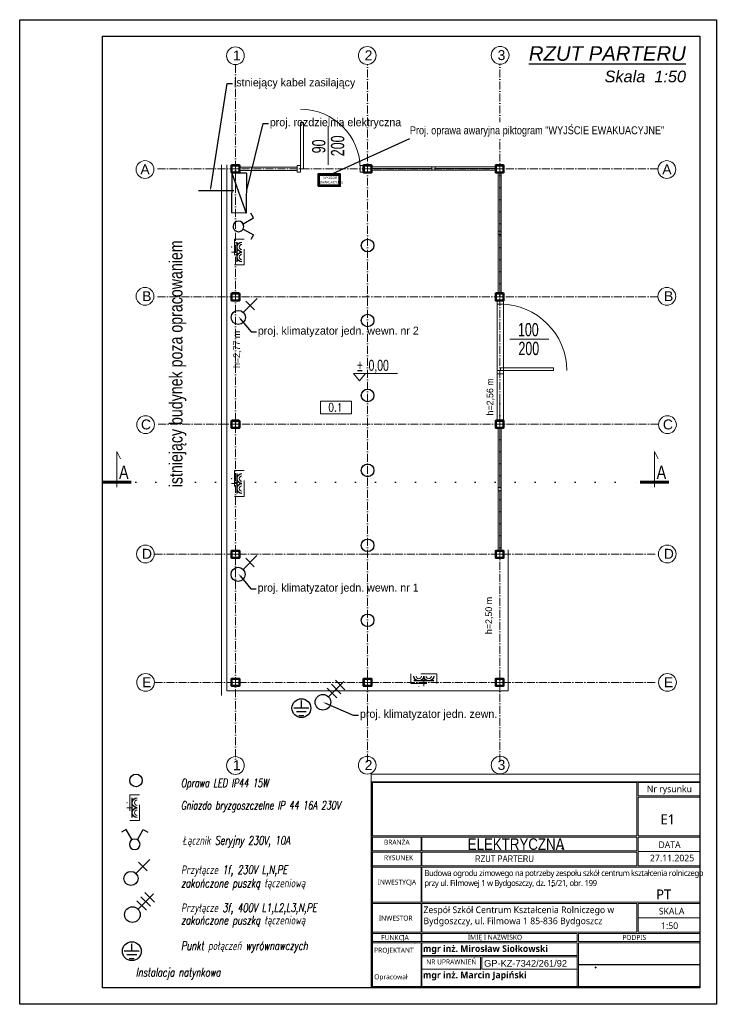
# Model space of a CAD drawing. Header units: millimetres. Extents: x 21303 to 26551, y 2599 to 8160.
# Tile 2 of 5: x 21303 to 22356, y 6675 to 8159. Entities that reach past the tile are written whole.
import ezdxf
from ezdxf import colors
from ezdxf.entities.mleader import LeaderData, LeaderLine
from ezdxf.enums import TextEntityAlignment as Align
from ezdxf.math import Vec2, Vec3

# ---------------------------------------------------------------- set-up
doc = ezdxf.new("R2010")
doc.units = ezdxf.units.MM
for name, pattern in [('ACAD_ISO03W100', [30, 12, -18]), ('ACAD_ISO07W100', [3, 0, -3]), ('ACAD_ISO10W100', [18, 12, -3, 0, -3]), ('Dashed', [1, 0.5, -0.5]), ('OTKJ_A05', [2, 1.5, -0.5])]:
    doc.linetypes.add(name, pattern=pattern)
for name, color, linetype, lineweight in [('0-A-wymiary', 7, 'Continuous', 9), ('0.widokowa', 171, 'Continuous', 18), ('1_KONST', 5, 'Continuous', 35), ('_E-oświetlenie', 5, 'Continuous', 30), ('_E-siła', 10, 'Continuous', 30), ('_E-zwód-poziomy', 90, 'Continuous', 30), ('A_opis pomieszczen', 5, 'Continuous', 15), ('E_100_gn_230V', 3, 'Continuous', 9), ('isa_V10520003E16E075_TUsr', 7, 'Continuous', 25), ('isa_V10520003E16E075_TUsr_19165818BF56C1D4', 5, 'OTKJ_A05', 25), ('izolacja', 191, 'BATTING', 0), ('opis', 241, 'Continuous', 13), ('OPISY', 240, 'Continuous', 18), ('osie', 43, 'ACAD_ISO10W100', 0), ('Pikiety', 18, 'Continuous', 0), ('PRZEKROJOWA', 7, 'Continuous', 40), ('Punkty o określonej wysokości', 5, 'Continuous', 0), ('RAMKA', 4, 'Continuous', 60), ('siatka', 30, 'ACAD_ISO03W100', 25), ('widok', 103, 'Continuous', 20)]:
    doc.layers.add(name, color=color, linetype=linetype, lineweight=lineweight)
for name, color, linetype in [('E_oswietlenie_legenda', 254, 'Continuous'), ('Elektryka', 1, 'Continuous'), ('Znak północy', 7, 'Continuous')]:
    doc.layers.add(name, color=color, linetype=linetype)
doc.styles.add('4mm', font='txt', dxfattribs={"width": 0.8, "height": 20})
doc.styles.add('8mm', font='txt', dxfattribs={"width": 0.8, "height": 40})
doc.styles.add('arial CE', font='txt')
doc.styles.add('Arial Narrow', font='ARIALN.TTF')
doc.styles.add('eltis2', font='romans.shx', dxfattribs={"width": 0.7, "oblique": 1})
doc.styles.add('MÓJ', font='txt', dxfattribs={"width": 0.8, "height": 20})
doc.styles.add('ROMANS', font='txt')
doc.styles.add('tekst', font='txt', dxfattribs={"height": 20})
doc.styles.add('UDL opis', font='simplex.shx', dxfattribs={"width": 0.8})
doc.linetypes.add('BATTING', pattern='A,0.00254,-2.54,[134,ltypeshp.shx,S=2.54,R=0,X=-2.54,Y=0],-5.08,[134,ltypeshp.shx,S=2.54,R=180,X=2.54,Y=0],-2.54', length=10.16254)

# ---------------------------------------------------------------- blocks, each defined once
blk = doc.blocks.new('*U2668')
for points in [[(-51, -60), (51, -60, 0.4142136), (60, -51), (60, 51, 0.4142136), (51, 60), (-51, 60, 0.4142136), (-60, 51), (-60, -51, 0.4142136)], [(-48, -54), (48, -54, 0.4142136), (54, -48), (54, 48, 0.4142136), (48, 54), (-48, 54, 0.4142136), (-54, 48), (-54, -48, 0.4142136)]]:
    blk.add_lwpolyline(points, format="xyb", close=True)
at = {"layer": 'osie'}
for p, q in [((-64.5, 0), (64.5, 0)), ((0, -62), (0, 62))]:
    blk.add_line(p, q, dxfattribs=at)
blk = doc.blocks.new('*U2669')
for points in [[(0, 50), (50, 50), (50, -50), (0, -50)], [(50, 0), (50, -800), (93.75, -800), (93.75, 0)], [(1050, 50), (1100, 50), (1100, -50), (1050, -50)]]:
    blk.add_lwpolyline(points, close=True)
blk.add_arc((50, 0), 1000, 270, 0)
blk = doc.blocks.new('*U2670')
for points in [[(-950, 50), (-1000, 50), (-1000, -50), (-950, -50)], [(-50, 0), (-50, -700), (-93.75, -700), (-93.75, 0)], [(0, 50), (-50, 50), (-50, -50), (0, -50)]]:
    blk.add_lwpolyline(points, close=True)
blk.add_arc((-50, 0), 900, 180, 270)
blk = doc.blocks.new('*U2687')
for p, q in [((84.8, 75.4), (84.8, -32.2)), ((84.8, -32.2), (74.1, -10.5))]:
    blk.add_line(p, q)
at = {"layer": 'RAMKA'}
blk.add_line((41.7, 60.2), (127.5, 60.2), dxfattribs=at)
at = {"style": '8mm', "width": 0.8}
blk.add_attdef('A', text='', height=40, dxfattribs=at).set_placement((63.8, 30.1), align=Align.MIDDLE)
blk = doc.blocks.new('*U2805')
blk.add_line((0, 0), (58.7, 0))
blk.add_line((0, 0), (58.7, 0))
at = {"style": '4mm', "width": 0.7, "flags": 4}
for tag, p in [('SZER', (28.1, 14.1)), ('WYS', (28.8, -14.2))]:
    blk.add_attdef(tag, text='', height=20, dxfattribs=at).set_placement(p, align=Align.MIDDLE_CENTER)
blk = doc.blocks.new('*U2807')
blk.add_line((0, 0), (58.7, 0))
blk.add_line((0, 0), (58.7, 0))
at = {"style": '4mm', "width": 0.7, "flags": 4}
for tag, p in [('SZER', (28.1, 14.1)), ('WYS', (28.8, -14.2))]:
    blk.add_attdef(tag, text='', height=20, dxfattribs=at).set_placement(p, align=Align.MIDDLE_CENTER)
blk = doc.blocks.new('POZIOM')
for p, q in [((-10.7, 13.7), (68.1, 13.7)), ((0, 0), (-10.7, 13.7)), ((10.7, 13.7), (0, 0))]:
    blk.add_line(p, q)
at = {"style": '4mm', "width": 0.7}
blk.add_attdef('ZN', text='', height=20, dxfattribs=at).set_placement((0.6, 17.6), align=Align.CENTER)
blk.add_attdef('POZ', (16.1, 18.1), '', height=20, dxfattribs=at)
blk = doc.blocks.new('OTRS_P05')
at = {"layer": 'isa_V10520003E16E075_TUsr', "true_color": 0x0a0909}
h = blk.add_hatch(color=18, dxfattribs=at)
h.dxf.hatch_style = 1
h.paths.add_polyline_path([(0.09, 0, 1), (-0.09, 0, 1)])
at = {"layer": 'isa_V10520003E16E075_TUsr', "color": 18, "true_color": 0x0a0909}
blk.add_lwpolyline([(0.09, 0, 1), (-0.09, 0, 1)], format="xyb", close=True, dxfattribs=at)
at = {"layer": 'isa_V10520003E16E075_TUsr_19165818BF56C1D4', "color": 18, "true_color": 0x0a0909}
blk.add_circle((0, 0), 0.09, dxfattribs=at)
blk = doc.blocks.new('OTRN_P05')
at = {"layer": 'isa_V10520003E16E075_TUsr', "true_color": 0x0a0909}
h = blk.add_hatch(color=18, dxfattribs=at)
h.dxf.hatch_style = 1
h.paths.add_polyline_path([(0.09, 0, 1), (-0.09, 0, 1)])
at = {"layer": 'isa_V10520003E16E075_TUsr', "color": 18, "true_color": 0x0a0909}
blk.add_lwpolyline([(0.09, 0, 1), (-0.09, 0, 1)], format="xyb", close=True, dxfattribs=at)
at = {"layer": 'isa_V10520003E16E075_TUsr_19165818BF56C1D4', "color": 18, "true_color": 0x0a0909}
blk.add_circle((0, 0), 0.09, dxfattribs=at)
blk = doc.blocks.new('SUPS01_08')
at = {"lineweight": 18, "true_color": 0x0000ff}
h = blk.add_hatch(color=5, dxfattribs=at)
h.dxf.hatch_style = 1
h.paths.add_polyline_path([(0.09, 0, 1), (-0.09, 0, 1)])
at = {"color": 18, "lineweight": 18, "true_color": 0x0a0909}
blk.add_circle((0, 0), 0.09, dxfattribs=at)
blk = doc.blocks.new('Przyłącze-1F')
at = {"linetype": 'Continuous'}
for p, q in [((8.4, 8.4), (31.5, 31.5)), ((12.7, 27.1), (27.1, 12.7))]:
    blk.add_line(p, q, dxfattribs=at)
blk.add_circle((0, 0), 11.8, dxfattribs=at)
blk = doc.blocks.new('Przyłącze-3F')
at = {"linetype": 'Continuous'}
for p, q in [((8.4, 8.4), (31.5, 31.5)), ((18.8, 33.2), (33.2, 18.8)), ((6.6, 21), (21, 6.6)), ((12.7, 27.1), (27.1, 12.7))]:
    blk.add_line(p, q, dxfattribs=at)
blk.add_circle((0, 0), 11.8, dxfattribs=at)
blk = doc.blocks.new('Gniazda IP44 w ramce')
at = {"color": 0, "linetype": 'ByBlock', "lineweight": -2}
blk.add_line((7.8, -8.4), (7.8, 0), dxfattribs=at)
at = {"color": 0, "linetype": 'ByBlock', "lineweight": 30}
for p, q in [((7.8, -8.4), (-7.8, -8.4)), ((23.4, -8.4), (7.8, -8.4))]:
    blk.add_line(p, q, dxfattribs=at)
at = {"linetype": 'Dashed', "ltscale": 50}
blk.add_lwpolyline([(-12.5, -4.5), (28.1, -4.5), (28.1, -19.7), (-12.5, -19.7)], close=True, dxfattribs=at)
at = {"color": 0, "linetype": 'ByBlock', "lineweight": 30}
for centre in [(0, -16.2), (15.6, -16.2)]:
    blk.add_arc(centre, 7.8, 0, 180, dxfattribs=at)
at = {"color": 0, "linetype": 'ByBlock', "lineweight": -2}
for centre in [(0, -16.2), (15.6, -16.2)]:
    blk.add_arc(centre, 4.2, 0, 180, dxfattribs=at)
at = {"layer": 'Defpoints', "color": 0, "linetype": 'ByBlock', "lineweight": -2}
blk.add_circle((0, 0), 0.224, dxfattribs=at)
blk = doc.blocks.new('Wył-seryjny')
at = {"flags": 128}
for points in [[(-5, 8.7), (-16.2, 28.1), (-24.9, 23.1)], [(5, 8.7), (16.2, 28.1), (24.9, 23.1)]]:
    blk.add_lwpolyline(points, dxfattribs=at)
for start, end in [(90, 270), (270, 90)]:
    blk.add_arc((0, 0), 10, start, end)

msp = doc.modelspace()

# ---------------------------------------------------------------- linework, layer by layer
at = {"linetype": 'ByBlock', "lineweight": -2, "ltscale": 0.25}
msp.add_line((21769.4, 7924.9, 0), (21891, 7979.9), dxfattribs=at)
at = {"lineweight": 0}
for p, q in [((21834.8, 6928.8), (21834.8, 7009)), ((21834.8, 6994.9), (21834.8, 6928.8))]:
    msp.add_line(p, q, dxfattribs=at)
at = {"color": 0, "linetype": 'Continuous'}
msp.add_line((21834.8, 6928.7), (21834.8, 7009), dxfattribs=at)
at = {"linetype": 'Continuous', "lineweight": 0}
msp.add_line((22327.8, 6769.4), (22327.8, 6836), dxfattribs=at)
at = {"lineweight": 0}
msp.add_lwpolyline([(21832.8, 7021.8), (22327.8, 7021.8), (22327.8, 6699.8), (21832.8, 6699.8)], close=True, dxfattribs=at)
at = {"layer": '0-A-wymiary', "linetype": 'ByBlock'}
for p, q in [((22328.8, 7010), (21833.8, 7010)), ((21833.8, 7010), (21833.8, 6699.8)), ((21834.8, 7009), (22232.8, 7009)), ((21861.6, 7010), (22328.8, 7010)), ((22232.8, 7009), (22232.8, 6928.8)), ((22234.8, 7009), (22327.8, 7009)), ((22234.8, 6989.1), (22234.8, 7009)), ((22327.8, 7009), (22327.8, 6989.1)), ((22327.8, 6993.7), (22327.8, 6989.1)), ((22327.8, 6989.1), (22234.8, 6989.1)), ((22234.8, 6987.1), (22327.8, 6987.1)), ((22234.8, 6928.8), (22234.8, 6987.1)), ((22327.8, 6973.4), (22327.8, 6928.8)), ((22232.8, 6928.8), (21834.8, 6928.8)), ((22232.8, 6928.8), (21834.8, 6928.8)), ((21908.8, 6926.8), (21908.8, 6906.3)), ((22327.8, 6928.8), (22234.8, 6928.8)), ((22327.8, 6928.8), (22234.8, 6928.8)), ((22327.8, 6926.8), (22327.8, 6883.8)), ((21834.8, 6906.3), (21907.8, 6906.3)), ((21834.8, 6837), (21834.8, 6903.5)), ((21908.8, 6904.3), (21908.8, 6883.8)), ((22234.8, 6905.3), (22327.8, 6905.3)), ((22327.8, 6903.5), (22327.8, 6838)), ((21834.8, 6881.8), (21907.8, 6881.8)), ((21834.8, 6838.8), (21834.8, 6881.8)), ((21834.8, 6828.8), (21834.8, 6881.8)), ((21834.8, 6881.8), (21907.8, 6881.8)), ((21907.8, 6881.8), (21907.8, 6828.8)), ((21908.8, 6881.8), (21908.8, 6851.8)), ((21908.8, 6881.8), (22327.8, 6881.8)), ((22327.8, 6881.8), (22327.8, 6828.8)), ((21908.8, 6851.8), (21908.8, 6828.8)), ((21834.8, 6765.4), (21834.8, 6838)), ((21907.8, 6828.8), (21834.8, 6828.8)), ((21907.8, 6828.8), (21834.8, 6828.8)), ((22327.8, 6828.8), (21908.8, 6828.8)), ((21908.8, 6826.8), (21908.8, 6783.8)), ((22234.8, 6805.3), (22327.8, 6805.3)), ((21834.8, 6769.4), (21908.8, 6769.4)), ((21908.8, 6781.8), (21908.8, 6769.4)), ((21908.8, 6781.8), (21908.8, 6769.4)), ((22145.3, 6769.4), (22327.8, 6769.4)), ((21834.8, 6767.4), (21907.8, 6767.4)), ((21834.8, 6767.4), (21908.8, 6767.4)), ((21834.8, 6700.8), (21834.8, 6767.4)), ((21907.8, 6767.4), (21907.8, 6701.8)), ((21908.8, 6767.4), (22143.3, 6767.4)), ((21908.8, 6767.4), (22143.3, 6767.4)), ((21908.8, 6767.4), (21908.8, 6722.6)), ((21908.8, 6720.6), (21908.8, 6767.4)), ((22143.3, 6767.4), (22143.3, 6765.4)), ((22143.3, 6767.4), (22143.3, 6701.8)), ((22145.3, 6767.4), (22232.8, 6767.4)), ((22145.3, 6767.4), (22327.8, 6767.4)), ((22145.3, 6701.8), (22145.3, 6767.4)), ((22145.3, 6767.4), (22327.8, 6767.4)), ((22327.8, 6767.4), (22327.8, 6701.8)), ((22143.3, 6748.5), (21908.8, 6748.5)), ((21997.5, 6746.5), (21997.5, 6726.7)), ((21908.8, 6720.6), (21908.8, 6701.8)), ((21908.8, 6701.8), (21908.8, 6720.6)), ((21907.8, 6701.8), (21834.8, 6701.8)), ((21834.8, 6701.8), (22327.8, 6701.8)), ((21834.8, 6699.8), (21907.8, 6699.8)), ((21858.8, 6699.8), (22327.8, 6699.8)), ((21908.8, 6699.8), (22143.3, 6699.8)), ((22145.3, 6699.8), (22327.8, 6699.8))]:
    msp.add_line(p, q, dxfattribs=at)
for points in [[(21907.8, 6906.3), (21834.8, 6906.3), (21834.8, 6926.8), (21907.8, 6926.8)], [(21908.8, 6926.8), (22232.8, 6926.8), (22232.8, 6906.3), (21908.8, 6906.3)], [(22259.8, 6926.8), (22327.8, 6926.8), (22327.8, 6883.8), (22259.8, 6883.8)], [(21907.8, 6883.8), (21834.8, 6883.8), (21834.8, 6904.3), (21907.8, 6904.3)], [(21907.8, 6883.8), (21834.8, 6883.8), (21834.8, 6904.3), (21907.8, 6904.3)], [(21908.8, 6904.3), (22232.8, 6904.3), (22232.8, 6883.8), (21908.8, 6883.8)], [(21907.8, 6783.8), (21834.8, 6783.8), (21834.8, 6826.8), (21907.8, 6826.8)], [(21908.8, 6826.8), (22232.8, 6826.8), (22232.8, 6783.8), (21908.8, 6783.8)], [(21907.8, 6769.4), (21834.8, 6769.4), (21834.8, 6781.8), (21907.8, 6781.8)], [(21908.8, 6781.8), (22143.3, 6781.8), (22143.3, 6769.4), (21908.8, 6769.4)], [(21997.5, 6727.7), (21908.8, 6727.7), (21908.8, 6746.5), (21997.5, 6746.5)], [(21999.5, 6746.5), (22143.3, 6746.5), (22143.3, 6727.7), (21999.5, 6727.7)]]:
    msp.add_lwpolyline(points, dxfattribs=at)
for points in [[(21834.8, 6926.8), (21907.8, 6926.8), (21907.8, 6906.3), (21834.8, 6906.3)], [(22234.8, 6926.8), (22327.8, 6926.8), (22327.8, 6883.8), (22234.8, 6883.8)], [(21834.8, 6904.3), (21907.8, 6904.3), (21907.8, 6883.8), (21834.8, 6883.8)], [(21834.8, 6826.8), (21907.8, 6826.8), (21907.8, 6783.8), (21834.8, 6783.8)], [(22234.8, 6826.8), (22327.8, 6826.8), (22327.8, 6783.8), (22234.8, 6783.8)], [(21834.8, 6781.8), (21907.8, 6781.8), (21907.8, 6769.4), (21834.8, 6769.4)], [(22145.3, 6781.8), (22327.8, 6781.8), (22327.8, 6769.4), (22145.3, 6769.4)], [(21999.5, 6746.5), (22143.3, 6746.5), (22143.3, 6727.7), (21999.5, 6727.7)]]:
    msp.add_lwpolyline(points, close=True, dxfattribs=at)
msp.add_point((21898.6, 6767.5), dxfattribs=at)
msp.add_point((21898.6, 6767.5), dxfattribs=at)
at = {"layer": '1_KONST', "color": 1, "true_color": 0xf70000, "elevation": 0}
for points in [[(21752.7, 7908.2), (21786.1, 7908.2), (21786.1, 7926.6), (21752.7, 7926.6)], [(21754.4, 7909.9), (21784.4, 7909.9), (21784.4, 7924.9), (21754.4, 7924.9)]]:
    msp.add_lwpolyline(points, close=True, dxfattribs=at)
at = {"layer": '_E-siła', "color": 1}
msp.add_line((21572.3, 7901.6), (21625.7, 7901.6), dxfattribs=at)
at = {"layer": '_E-siła', "color": 0}
msp.add_line((22145.3, 6734.6), (22327.8, 6734.6), dxfattribs=at)
at = {"layer": '_E-siła', "color": 1}
for centre in [(21827.3, 7818.7), (21827.3, 7705.7), (21827.3, 7592.7), (21827.3, 7479.7), (21827.3, 7366.7), (21827.3, 7253.7), (21478.4, 7012.3)]:
    msp.add_circle(centre, 9.49, dxfattribs=at)
at = {"layer": '_E-zwód-poziomy'}
for p, q in [((21727.5, 7121.3), (21727.5, 7132.6)), ((21738.8, 7121.3), (21716.1, 7121.3)), ((21738.8, 7121.3), (21716.1, 7121.3)), ((21735, 7115.6), (21720, 7115.6)), ((21735, 7115.6), (21720, 7115.6)), ((21731.2, 7109.9), (21723.7, 7109.9)), ((21731.2, 7109.9), (21723.7, 7109.9)), ((21483.3, 6754.9), (21460.6, 6754.9)), ((21483.3, 6754.9), (21460.6, 6754.9)), ((21472, 6754.9), (21472, 6766.2)), ((21479.4, 6749.2), (21464.5, 6749.2)), ((21479.4, 6749.2), (21464.5, 6749.2)), ((21475.7, 6743.5), (21468.2, 6743.5)), ((21475.7, 6743.5), (21468.2, 6743.5))]:
    msp.add_line(p, q, dxfattribs=at)
for centre in [(21727.5, 7121.3), (21727.5, 7121.3), (21472, 6754.9), (21472, 6754.9)]:
    msp.add_circle(centre, 14.2, dxfattribs=at)
at = {"layer": 'A_opis pomieszczen', "color": 0, "lineweight": 0}
msp.add_lwpolyline([(21756.1, 7565.2), (21802.9, 7565.2), (21802.9, 7583.9), (21756.1, 7583.9)], close=True, dxfattribs=at)
at = {"layer": 'Elektryka', "color": 1}
for p, q in [((21622.7, 7927.8), (21622.3, 7867.8)), ((21622.7, 7927.8), (21644.3, 7867.7)), ((21644.8, 7927.7), (21622.7, 7927.8)), ((21644.8, 7927.7), (21644.3, 7867.7)), ((21644.3, 7867.7), (21622.3, 7867.8))]:
    msp.add_line(p, q, dxfattribs=at)
at = {"layer": 'izolacja', "lineweight": 0, "ltscale": 0.1}
msp.add_line((21607.3, 7940.2), (21607.3, 7140.2), dxfattribs=at)
at = {"layer": 'izolacja', "lineweight": 0, "ltscale": 0.7}
for p, q in [((21615.3, 7147.2), (21615.3, 7940.2)), ((22039.3, 7147.2), (22039.3, 7360.2)), ((21615.3, 7147.2), (22039.3, 7147.2))]:
    msp.add_line(p, q, dxfattribs=at)
at = {"layer": 'opis', "color": 0}
for centre in [(21628.1, 8104.8), (21826.8, 8105.2), (22027, 8105.5), (21491.9, 7933.3), (22278.2, 7933.3), (21491.9, 7742.1), (22278.2, 7742.1), (21492.8, 7548.7), (22279.1, 7548.7), (21492.5, 7353.7), (22278.8, 7353.7), (21492.8, 7160.1), (22279.1, 7160.1), (21628.1, 7034.8), (21826.8, 7035.2), (22027, 7035.5)]:
    msp.add_circle(centre, 13.4, dxfattribs=at)
at = {"layer": 'osie'}
for p, q in [((21628.3, 8091.2), (21628.3, 7040.2)), ((21827.3, 7040.2), (21827.3, 8091.2)), ((22026.3, 7040.2), (22026.3, 8091.2)), ((22264.8, 7934.2), (21506.3, 7934.2)), ((22264.8, 7741.2), (21506.3, 7741.2)), ((22265.7, 7549.2), (21506.3, 7549.2)), ((21506.3, 7353.2), (22265.4, 7353.2)), ((21506.3, 7160.2), (22265.7, 7160.2))]:
    msp.add_line(p, q, dxfattribs=at)
at = {"layer": 'siatka', "linetype": 'ACAD_ISO07W100', "ltscale": 10}
msp.add_line((21477.9, 7462), (22246.1, 7462), dxfattribs=at)
at = {"layer": 'widok'}
for p, q in [((21924.3, 7935), (21833.3, 7935)), ((22020.3, 7935), (21929.3, 7935)), ((22026.3, 7928.2), (22026.3, 7840.2)), ((22026.3, 7744.2), (22026.3, 7835.2)), ((22026.3, 7555.6), (22026.3, 7590.2)), ((22026.3, 7543.2), (22026.3, 7453.7)), ((22026.3, 7359.2), (22026.3, 7448.7))]:
    msp.add_line(p, q, dxfattribs=at)
for points in [[(21634.3, 7936.7), (21721.3, 7936.7), (21721.3, 7931.7), (21634.3, 7931.7), (21634.3, 7936.7)], [(21833.3, 7937.5), (22020.3, 7937.5), (22020.3, 7932.5), (21833.3, 7932.5), (21833.3, 7937.5)], [(22023.8, 7747.2), (22023.8, 7928.2), (22028.8, 7928.2), (22028.8, 7747.2), (22023.8, 7747.2)], [(22022.3, 7555.2), (22022.3, 7735.2), (22032.3, 7735.2), (22032.3, 7555.2), (22027.3, 7555.2)], [(22023.8, 7359.2), (22023.8, 7543.2), (22028.8, 7543.2), (22028.8, 7359.2), (22023.8, 7359.2)]]:
    msp.add_lwpolyline(points, dxfattribs=at)
for points in [[(21924.3, 7937.5), (21924.3, 7932.5), (21929.3, 7932.5), (21929.3, 7937.5), (21924.3, 7937.5)], [(22023.8, 7835.2), (22028.8, 7835.2), (22028.8, 7840.2), (22023.8, 7840.2), (22023.8, 7835.2)], [(22023.8, 7448.7), (22028.8, 7448.7), (22028.8, 7453.7), (22023.8, 7453.7), (22023.8, 7448.7)]]:
    msp.add_lwpolyline(points, close=True, dxfattribs=at)
at = {"layer": 'Znak północy', "ltscale": 10}
for points in [[(21303.1, 8159.2), (22352.8, 8159.2), (22352.8, 6674.8), (21303.1, 6674.8)], [(21428.1, 8134.2), (22327.8, 8134.2), (22327.8, 6699.8), (21428.1, 6699.8)]]:
    msp.add_lwpolyline(points, close=True, dxfattribs=at)

# ---------------------------------------------------------------- block references
at = {"layer": '0.widokowa', "xscale": 0.1, "yscale": 0.1, "zscale": 0.1}
for name, p, rotation in [('*U2670', (21721.3, 7934.2), 180), ('*U2669', (22027.3, 7625.2), 90)]:
    msp.add_blockref(name, p, dxfattribs=dict(at, rotation=rotation))
at = {"layer": '_E-oświetlenie', "xscale": 0.8000000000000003, "yscale": 0.8000000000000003, "zscale": 0.8000000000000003, "rotation": 270}
msp.add_blockref('Wył-seryjny', (21632.7, 7847.6), dxfattribs=at)
at = {"layer": '_E-oświetlenie', "xscale": 0.8000000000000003, "yscale": 0.8000000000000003, "zscale": 0.8000000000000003}
msp.add_blockref('Wył-seryjny', (21476.4, 6916), dxfattribs=at)
at = {"layer": '_E-siła', "xscale": 0.8999999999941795, "yscale": 0.9000000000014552, "zscale": 0.9000000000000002}
for p in [(21632.5, 7710.4), (21632.2, 7323), (21470.8, 6864.6)]:
    msp.add_blockref('Przyłącze-1F', p, dxfattribs=at)
at = {"layer": '_E-siła'}
for p in [(21760, 7130.2), (21473, 6810)]:
    msp.add_blockref('Przyłącze-3F', p, dxfattribs=at)
at = {"layer": 'E_100_gn_230V', "xscale": -0.96, "yscale": 0.96, "zscale": 0.96}
for p, rotation in [((21622.5, 7816.4), 89.99999999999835), ((21622.5, 7467.4), 89.99999999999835), ((21904.5, 7154.2), 180), ((21464.6, 6978.7), 89.99999999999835)]:
    msp.add_blockref('Gniazda IP44 w ramce', p, dxfattribs=dict(at, rotation=rotation))
at = {"layer": 'opis'}
ref = msp.add_blockref('*U2805', (21767.9, 7940.2), dxfattribs=dict(at, rotation=90))
ref.add_attrib('SZER', '90', dxfattribs={"layer": '0', "height": 20, "rotation": 90, "style": '4mm', "width": 0.7}).set_placement((21753.7, 7968.2), align=Align.MIDDLE_CENTER)
ref.add_attrib('WYS', '200', dxfattribs={"layer": '0', "height": 20, "rotation": 90, "style": '4mm', "width": 0.7}).set_placement((21782.1, 7969), align=Align.MIDDLE_CENTER)
ref = msp.add_blockref('*U2807', (22041.5, 7677.8), dxfattribs=at)
ref.add_attrib('SZER', '100', dxfattribs={"layer": '0', "height": 20, "style": '4mm', "width": 0.7}).set_placement((22069.5, 7691.9), align=Align.MIDDLE_CENTER)
ref.add_attrib('WYS', '200', dxfattribs={"layer": '0', "height": 20, "style": '4mm', "width": 0.7}).set_placement((22070.2, 7663.6), align=Align.MIDDLE_CENTER)
at = {"layer": 'OPISY', "xscale": 0.84, "yscale": 0.84, "zscale": 0.84}
msp.add_blockref('POZIOM', (21815.2, 7614.5), dxfattribs=at).add_auto_attribs({'ZN': '%%p', 'POZ': '0,00'})
at = {"layer": 'Pikiety', "color": 18, "true_color": 0x000000, "xscale": 5, "yscale": 5, "zscale": 5}
for name, p in [('OTRN_P05', (22120.9, 6909.7)), ('OTRS_P05', (22105.9, 6853.2)), ('OTRS_P05', (22170.9, 6730.3))]:
    msp.add_blockref(name, p, dxfattribs=at)
at = {"layer": 'PRZEKROJOWA', "xscale": -0.1, "yscale": 0.1, "zscale": 0.1, "rotation": 89.99999999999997}
for p in [(21628.3, 7934.2), (21827.3, 7934.2), (22026.3, 7934.2), (21628.3, 7741.2), (22026.3, 7741.2), (21628.3, 7549.2), (22026.3, 7549.2), (21628.3, 7353.2), (22026.3, 7353.2), (21628.3, 7160.2), (21827.3, 7160.2), (22026.3, 7160.2)]:
    msp.add_blockref('*U2668', p, dxfattribs=at)
at = {"layer": 'Punkty o określonej wysokości', "color": 5, "true_color": 0x0000ff, "xscale": 5, "yscale": 5, "zscale": 5}
msp.add_blockref('SUPS01_08', (21880.7, 6778.3), dxfattribs=at)
at = {"layer": 'widok'}
ref = msp.add_blockref('*U2687', (21491.9, 7492), dxfattribs=dict(at, xscale=0.5, yscale=0.5, zscale=0.5, rotation=180))
ref.add_attrib('A', 'A', dxfattribs={"layer": '0', "height": 20, "style": '8mm', "width": 0.8}).set_placement((21460, 7477), align=Align.MIDDLE)
ref = msp.add_blockref('*U2687', (22301.9, 7492), dxfattribs=dict(at, xscale=0.5, yscale=0.5, zscale=0.5, rotation=180))
ref.add_attrib('A', 'A', dxfattribs={"layer": '0', "height": 20, "style": '8mm', "width": 0.8}).set_placement((22270, 7477), align=Align.MIDDLE)

# ---------------------------------------------------------------- texts
at = {"layer": '0-A-wymiary', "linetype": 'ByBlock', "attachment_point": 1, "style": 'tekst'}
for s, width, heights, insert, char_height in [('{\\f@Microsoft YaHei Light|b0|i0|c238|p34;Nr rysunku}', 375.174, [18.6], (22248, 7004.6, -1), 10), ('{\\f@Microsoft YaHei Light|b1|i0|c238|p34;\\H1.37614x;mgr inż. Mirosław Siołkowski}', 787.56, [155.3], (21910.6, 6763.8), 7.267), ('\\A1;{\\fArial|b0|i0|c238|p34;\\C0;GP-KZ-7342/261/92}', 438.023, [185.6], (22002.8, 6741.6), 10), ('{\\f@Microsoft YaHei Light|b1|i0|c238|p34;\\H1.37614x;mgr inż. Marcin Japiński}', 787.56, [155.3], (21910.6, 6724.1), 7.267)]:
    msp.add_mtext_dynamic_manual_height_columns(s, width=width, gutter_width=12.5, heights=heights, dxfattribs=dict(at, insert=insert, char_height=char_height))
for s, insert, char_height, width in [('{\\f@Microsoft YaHei Light|b0|i0|c238|p34;E1}', (22268.5, 6961.2, -1), 15, 187.587), ('{\\f@Microsoft YaHei Light|b0|i0|c238|p34;BRANŻA}', (21851.9, 6922.9, -1), 7.5, 187.587), ('{\\FTechnicLite|c2;ELEKTRYCZNA}', (21978.1, 6925.1, -1), 17.5, 187.587), ('{\\f@Microsoft YaHei Light|b0|i0|c238|p34;DATA}', (22265.5, 6920.4, -1), 10, 187.587), ('{\\f@Microsoft YaHei Light|b0|i0|c238|p34;RYSUNEK}', (21851.9, 6899.6, -1), 7.5, 187.587), ('      {\\FTechnicLite|c2;\\H0.714286x;RZUT PARTERU}', (21958.1, 6899.3), 14, 343.768), ('{\\f@Microsoft YaHei Light|b0|i0|c238|p34;27.11.2025}', (22252.8, 6900.4, -1), 10, 3751.737), ('{\\T0.9;\\f@Microsoft YaHei Light|b0|i0|c238|p34;Budowa ogrodu zimowego na potrzeby zespołu szkół centrum kształcenia rolniczego przy ul. Filmowej 1 w Bydgoszczy, dz. 15/21, obr. 199}', (21912.8, 6877.2), 9, 422.683), ('{\\f@Microsoft YaHei Light|b0|i0|c238|p34;INWESTYCJA}', (21842.5, 6862.8, -1), 7.5, 187.587), ('{\\fYu Gothic Medium|b0|i0|c238|p34;PT}', (22262.1, 6848), 15, 375.174), ('{\\A1;\\fMicrosoft YaHei Light|b0|i0|c238|p34;Zespół Szkół Centrum Kształcenia Rolniczego w \\PBydgoszczy, ul. Filmowa 1 85-836 Bydgoszcz}', (21911.5, 6822.3), 10, 7242.059), ('{\\f@Microsoft YaHei Light|b0|i0|c238|p34;SKALA}', (22266, 6820.3, -1), 10, 187.587), ('{\\f@Microsoft YaHei Light|b0|i0|c238|p34;INWESTOR}', (21844.3, 6808.5, -1), 7.5, 187.587), ('{\\f@Microsoft YaHei Light|b0|i0|c238|p34;1:50}', (22269.4, 6798.3, -1), 10, 187.587), ('{\\f@Microsoft YaHei Light|b0|i0|c238|p34;FUNKCJA}', (21847.7, 6779.1), 7.5, 187.587), ('{\\fYu Gothic Medium|b0|i0|c238|p34;IMIĘ I NAZWISKO}', (21978.4, 6779.7), 7.5, 187.587), ('{\\fYu Gothic Medium|b0|i0|c238|p34;PODPIS}', (22211.1, 6779.4), 7.5, 187.587), ('{\\f@Microsoft YaHei Light|b0|i0|c238|p34;PROJEKTANT}', (21837.2, 6760.1, -1), 7.5, 187.587), ('{\\f@Microsoft YaHei Light|b0|i0|c238|p34;NR UPRAWNIEŃ}', (21915.6, 6742.5), 7.5, 187.587), ('{\\f@Microsoft YaHei Light|b0|i0|c238|p34;Opracował}', (21837.2, 6720, -1), 7.5, 187.587)]:
    msp.add_mtext(s, dxfattribs=dict(at, insert=insert, char_height=char_height, width=width))
at = {"layer": '1_KONST', "color": 1, "true_color": 0xf70000, "style": 'ROMANS', "width": 0.8}
for s, p in [('EWAKUACYJNE', (21754.6, 7912.5, 0)), ('WYJŚCIE', (21760.7, 7919, 0))]:
    msp.add_text(s, height=3.5, dxfattribs=at).set_placement(p)
at = {"layer": 'A_opis pomieszczen', "color": 0, "lineweight": 0, "style": 'UDL opis', "width": 0.8}
msp.add_text('0.1', height=12.5, dxfattribs=at).set_placement((21778.8, 7568.5), align=Align.CENTER)
at = {"layer": 'E_oswietlenie_legenda', "color": 0, "style": 'eltis2', "oblique": 10, "width": 0.7}
for s, height, p in [('Oprawa LED IP44 15W', 12.48, (21546.1, 7002.3)), ('Gniazdo bryzgoszczelne IP 44 16A 230V', 12.48, (21546.1, 6968.5)), ('Łącznik Seryjny 230V, 10A ', 13, (21548.5, 6915.4)), ('Przyłącze 1f, 230V L,N,PE ', 13, (21546.3, 6871.2)), ('zakończone puszką łączeniową', 13, (21546.3, 6851)), ('Przyłącze 3f, 400V L1,L2,L3,N,PE ', 13, (21546.3, 6813.9)), ('zakończone puszką łączeniową', 13, (21546.3, 6795.1)), ('Punkt połączeń wyrównawczych', 13, (21546.3, 6756.6)), ('Instalacja natynkowa', 13, (21478.2, 6716.6))]:
    msp.add_text(s, height=height, rotation=0.0429, dxfattribs=at).set_placement(p)
at = {"layer": 'opis', "color": 0, "char_height": 15, "attachment_point": 1, "style": 'arial CE'}
for s, insert in [('{\\fArial|b0|i0|c238|p34;\\C7;1 }', (21624.3, 8112.7)), ('{\\fArial|b0|i0|c238|p34;\\C7;2 }', (21822.9, 8113)), ('{\\fArial|b0|i0|c238|p34;\\C7;3 }', (22023.2, 8113.3)), ('{\\fArial|b0|i0|c238|p34;\\C7;A }', (21485, 7941.1)), ('{\\fArial|b0|i0|c238|p34;\\C7;A }', (22271.3, 7941.1)), ('{\\fArial|b0|i0|c238|p34;\\C7;B }', (21487.6, 7749.9)), ('{\\fArial|b0|i0|c238|p34;\\C7;B }', (22273.9, 7749.9)), ('{\\fArial|b0|i0|c238|p34;\\C7;C }', (21485.9, 7556.5)), ('{\\fArial|b0|i0|c238|p34;\\C7;C }', (22272.2, 7556.5)), ('{\\fArial|b0|i0|c238|p34;\\C7;D }', (21487.3, 7361.5)), ('{\\fArial|b0|i0|c238|p34;\\C7;D }', (22273.6, 7361.5)), ('{\\fArial|b0|i0|c238|p34;\\C7;E }', (21487.5, 7167.9)), ('{\\fArial|b0|i0|c238|p34;\\C7;E }', (22273.8, 7167.9)), ('{\\fArial|b0|i0|c238|p34;\\C7;1 }', (21624.3, 7042.7)), ('{\\fArial|b0|i0|c238|p34;\\C7;2 }', (21822.9, 7043)), ('{\\fArial|b0|i0|c238|p34;\\C7;3 }', (22023.2, 7043.3))]:
    msp.add_mtext(s, dxfattribs=dict(at, insert=insert))
at = {"layer": 'OPISY', "char_height": 10, "width": 334.822, "attachment_point": 1, "rotation": 90}
for s, insert in [('h=2,77 m', (21625, 7634)), ('h=2,56 m', (22006.7, 7562.5)), ('h=2,50 m', (22004.8, 7232.9))]:
    msp.add_mtext(s, dxfattribs=dict(at, insert=insert))
at = {"layer": 'PRZEKROJOWA', "insert": (21528.4, 7826.5), "char_height": 20, "width": 535.675, "attachment_point": 3, "rotation": 90, "style": 'MÓJ'}
msp.add_mtext(' istniejący budynek poza opracowaniem', dxfattribs=at)
at = {"layer": 'Znak północy', "ltscale": 10}
for s, insert, char_height, attachment_point in [('{\\L\\fArial|b0|i1|c238|p34;RZUT PARTERU}', (22306.8, 8119.2), 21.938, 3), ('{\\fArial|b0|i1|c238|p34;Skala  1:50}', (22184.4, 8082.4), 17.55, 1)]:
    msp.add_mtext(s, dxfattribs=dict(at, insert=insert, char_height=char_height, attachment_point=attachment_point))

# ---------------------------------------------------------------- leaders
at = {"layer": 'Elektryka'}
ml = msp.add_multileader_mtext('Standard', dxfattribs=at)
ml.set_content('istniejący kabel zasilający')
ml.set_leader_properties()
ml.build(insert=Vec2(0, 0))
ctx = ml.context
ctx.base_point, ctx.char_height, ctx.plane_origin = Vec3(21623.9, 8062.9), 12, Vec3(21582.4, 7924.6)
notes = []
notes.append((ctx, [(0, (1, 1, 0), (21615.9, 8062.9), (1, 0), 8, [(0, [(21590.5, 7901.5)], 0, [])])]))
ctx.mtext.insert, ctx.mtext.flow_direction = Vec3(21625.9, 8070.7), 5
ml = msp.add_multileader_mtext('Standard', dxfattribs=at)
ml.set_content('proj. rozdzielnia elektryczna')
ml.set_leader_properties()
ml.build(insert=Vec2(0, 0))
ctx = ml.context
ctx.base_point, ctx.char_height, ctx.plane_origin = Vec3(21678, 8002.8), 12, Vec3(21636.5, 7921.3)
notes.append((ctx, [(0, (1, 1, 0), (21670, 8002.8), (1, 0), 8, [(0, [(21644.5, 7898.2)], 0, [])])]))
ctx.mtext.insert, ctx.mtext.flow_direction = Vec3(21680, 8010.6), 5
ml = msp.add_multileader_mtext('Standard', dxfattribs=at)
ml.set_content('proj. klimatyzator jedn. wewn. nr 2')
ml.set_leader_properties()
ml.build(insert=Vec2(0, 0))
ctx = ml.context
ctx.base_point, ctx.char_height, ctx.plane_origin = Vec3(21659.9, 7688.7), 12, Vec3(21625, 7734.5)
notes.append((ctx, [(0, (1, 1, 0), (21651.9, 7688.7), (1, 0), 8, [(0, [(21633, 7711.5)], 0, [])])]))
ctx.mtext.insert, ctx.mtext.flow_direction = Vec3(21661.9, 7696.4), 5
ml = msp.add_multileader_mtext('Standard', dxfattribs=at)
ml.set_content('proj. klimatyzator jedn. wewn. nr 1')
ml.set_leader_properties()
ml.build(insert=Vec2(0, 0))
ctx = ml.context
ctx.base_point, ctx.char_height, ctx.plane_origin = Vec3(21659.6, 7301.3), 12, Vec3(21624.7, 7347.1)
notes.append((ctx, [(0, (1, 1, 0), (21651.6, 7301.3), (1, 0), 8, [(0, [(21632.7, 7324.1)], 0, [])])]))
ctx.mtext.insert, ctx.mtext.flow_direction = Vec3(21661.6, 7309), 5
ml = msp.add_multileader_mtext('Standard', dxfattribs=at)
ml.set_content('proj. klimatyzator jedn. zewn.')
ml.set_leader_properties()
ml.build(insert=Vec2(0, 0))
ctx = ml.context
ctx.base_point, ctx.char_height, ctx.plane_origin = Vec3(21813.8, 7110.9), 12, Vec3(21778.9, 7156.8)
notes.append((ctx, [(0, (1, 1, 0), (21805.8, 7110.9), (1, 0), 8, [(0, [(21760, 7130.2)], 0, [])])]))
ctx.mtext.insert, ctx.mtext.flow_direction = Vec3(21815.8, 7118.7), 5
for ctx, leaders in notes:
    for number, flags, end, landing, length, lines in leaders:
        leader = LeaderData()
        leader.index, (leader.has_last_leader_line, leader.has_dogleg_vector, leader.attachment_direction) = number, flags
        leader.last_leader_point, leader.dogleg_vector, leader.dogleg_length = Vec3(end), Vec3(landing), length
        for number, points, colour, breaks in lines:
            line = LeaderLine()
            line.index, line.vertices, line.color, line.breaks = number, Vec3.list(points), colors.encode_raw_color(colour), breaks
            leader.lines.append(line)
        ctx.leaders.append(leader)

# ---------------------------------------------------------------- next in the draw order: texts
at = {"ltscale": 0.25, "insert": (21891, 7998.5), "char_height": 12, "attachment_point": 1, "style": 'Arial Narrow', "bg_fill": 2}
msp.add_mtext('Proj. oprawa awaryjna piktogram "WYJŚCIE EWAKUACYJNE"', dxfattribs=at)

doc.saveas('drawing.dxf')
